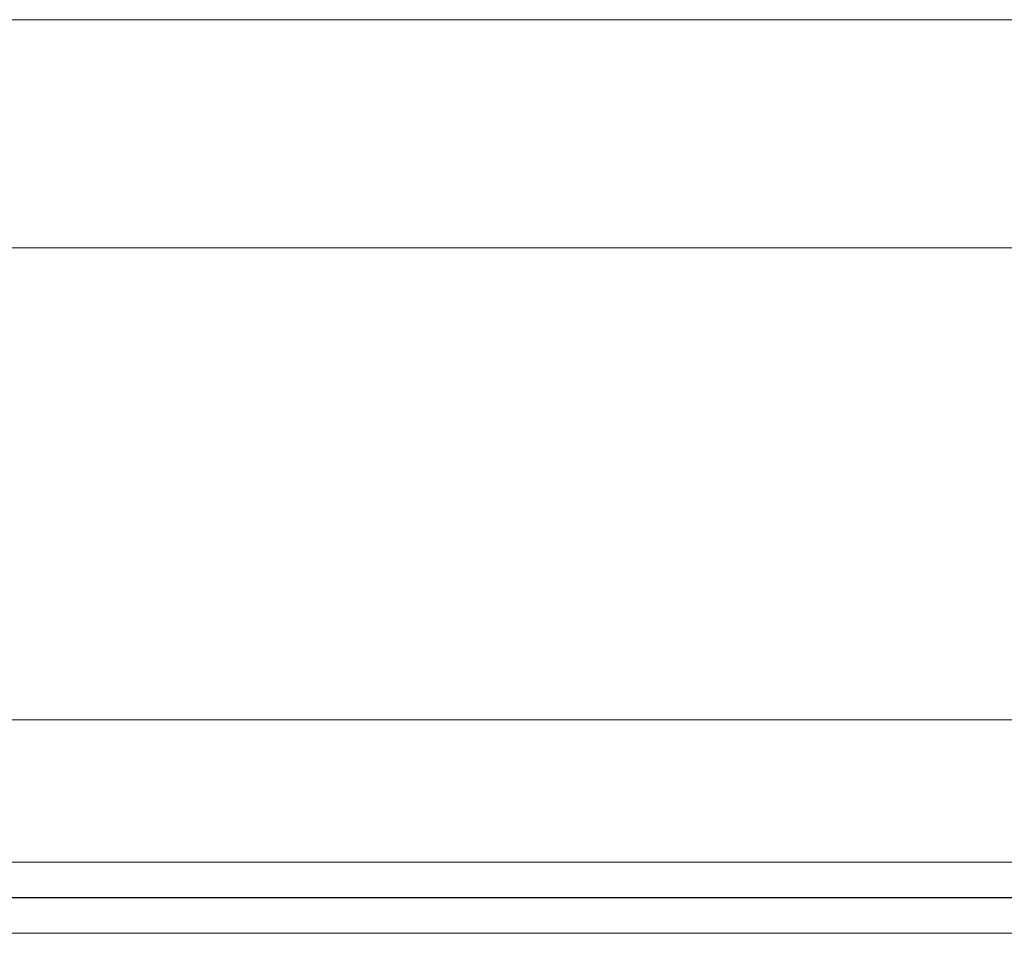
# Model space of a CAD drawing. Extents: x 1911006 to 2186114, y 709265 to 747216.
# Tile 51 of 256: x 1919379 to 1919448, y 735088 to 735152. Entities that reach past the tile are written whole.
import ezdxf

# ---------------------------------------------------------------- set-up
doc = ezdxf.new("R2010")
doc.units = 0
doc.header["$LTSCALE"] = 500
doc.header["$MEASUREMENT"] = 0
doc.linetypes.add('ACAD_ISO02W100', pattern=[15, 12, -3])
doc.linetypes.add('AM_DIN_G_W050', pattern=[13.75, 9.75, -1.5, 1, -1.5])
for name, color, linetype, lineweight in [('!_A_01_TENKÁ', 8, 'CONTINUOUS', 13), ('!_A_03_ČIARKOVANÁ', 41, 'ACAD_ISO02W100', 13), ('_MB_szklo_0.15', 142, 'CONTINUOUS', 15), ('AM_7', 4, 'AM_DIN_G_W050', 25)]:
    doc.layers.add(name, color=color, linetype=linetype, lineweight=lineweight)

msp = doc.modelspace()

# ---------------------------------------------------------------- linework, layer by layer
at = {"layer": '!_A_01_TENKÁ', "color": 7}
for p, q in [((1921360.126, 735103.228), (1917503.196, 735103.228)), ((1917503.196, 735093.228), (1921360.126, 735093.228)), ((1921360.126, 735088.228), (1917503.196, 735088.228))]:
    msp.add_line(p, q, dxfattribs=at)
at = {"layer": '!_A_03_ČIARKOVANÁ', "color": 7}
msp.add_lwpolyline([(1917346.454, 735136.387), (1933649.454, 735136.387)], dxfattribs=at)
at = {"layer": '_MB_szklo_0.15', "color": 7}
msp.add_line((1919410.454, 735152.427), (1918482.454, 735152.427), dxfattribs=at)
msp.add_lwpolyline([(1919410.454, 735152.427), (1919470.454, 735152.427), (1919470.454, 735158.427), (1919410.454, 735158.427)], dxfattribs=at)
at = {"layer": 'AM_7', "color": 7}
msp.add_line((1921360.126, 735090.728), (1917479.496, 735090.728), dxfattribs=at)

doc.saveas('drawing.dxf')
